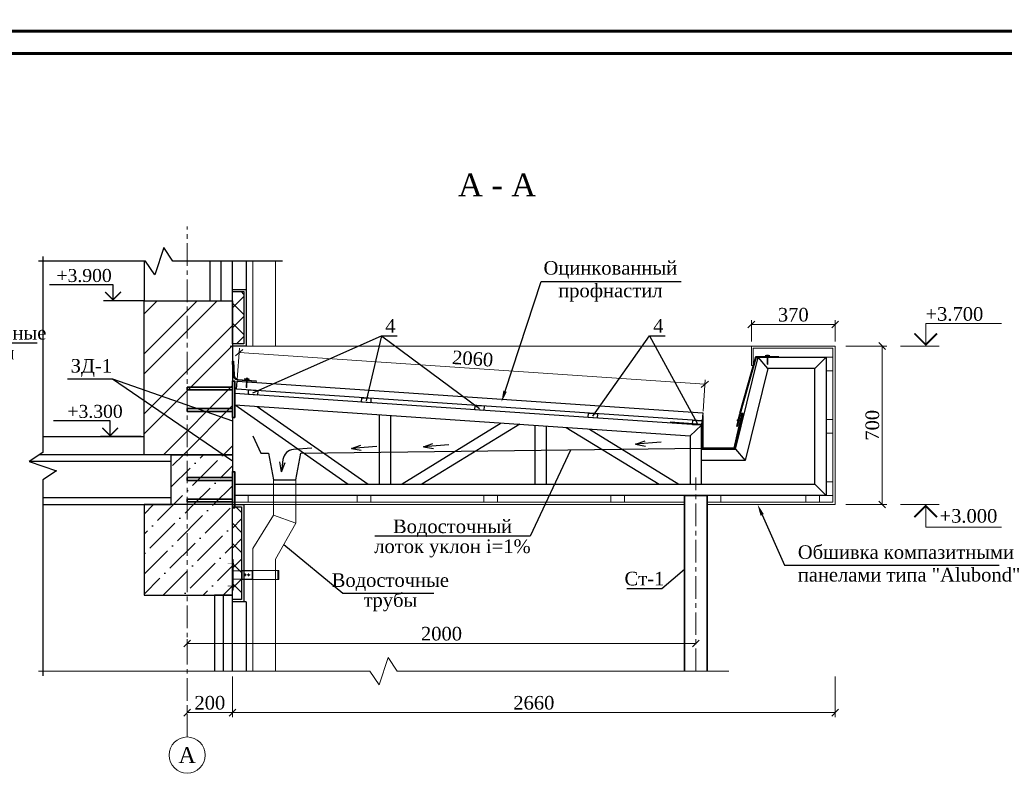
# Model space of a CAD drawing. Header units: millimetres. Extents: x 2063114 to 14983986, y -126020516 to 213791.
# Tile 20 of 256: x 2338401 to 2360128, y -1763500 to -1746751. Entities that reach past the tile are written whole.
import ezdxf
from ezdxf import colors
from ezdxf.entities.mleader import LeaderData, LeaderLine
from ezdxf.enums import TextEntityAlignment as Align
from ezdxf.math import Vec2, Vec3

# ---------------------------------------------------------------- set-up
doc = ezdxf.new("R2010")
doc.units = ezdxf.units.MM
for name, pattern in [('CENTER', [2, 1.25, -0.25, 0.25, -0.25]), ('CENTERX2', [4, 2.5, -0.5, 0.5, -0.5]), ('{ Cable   Tele }', [0])]:
    doc.linetypes.add(name, pattern=pattern)
doc.layers.get('Defpoints').update_dxf_attribs({"color": 6, "lineweight": 35})
for name, color, linetype in [('000000000', 7, 'Continuous'), ('line', 7, 'Continuous'), ('Окна', 5, 'Continuous')]:
    doc.layers.add(name, color=color, linetype=linetype)
for name, color, linetype, lineweight in [('5_Размеры', 184, 'Continuous', 13), ('Alukobond', 7, 'Continuous', 40), ('oc stal', 140, 'Continuous', 40), ('Wall', 16, 'Continuous', 40), ('АСО-оси', 24, 'CENTERX2', 20), ('АСО-Тонкая', 7, 'Continuous', 15), ('план', 7, 'Continuous', 20)]:
    doc.layers.add(name, color=color, linetype=linetype, lineweight=lineweight)
doc.layers.add('_print', color=6, linetype='Continuous', lineweight=60, plot=False)
doc.layers.add('АСО-Основная', color=7, linetype='Continuous', lineweight=40, true_color=0x000000)
doc.styles.add('--Times New Roman', font='times.ttf')
doc.styles.add('RUSS', font='russ', dxfattribs={"width": 0.75})
doc.styles.add('seviyorum', font='times.ttf')
doc.styles.get("Standard").update_dxf_attribs({"font": 'arial.ttf'})
doc.styles.add('TIMES', font='times.ttf')
doc.styles.add('Times New Roman', font='times.ttf')
doc.dimstyles.new('Миржалол20', dxfattribs={"dimtxt": 300, "dimasz": 150, "dimexe": 100, "dimexo": 100, "dimgap": 63, "dimtad": 1, "dimdec": 0, "dimlfac": 0.2, "dimtxsty": 'Times New Roman', "dimblk": 'OBLIQUE', "dimcen": 100, "dimclrd": 256, "dimclre": 256, "dimclrt": 256, "dimadec": 0, "dimazin": 0, "dimtfac": 1, "dimtdec": 0, "dimtmove": 1, "dimatfit": 3, "dimfxl": 800, "dimfxlon": 1, "dimlwd": 13, "dimlwe": 13, "dimarcsym": 0})

# ---------------------------------------------------------------- blocks, each defined once
blk = doc.blocks.new('vcBlockPos')
at = {"color": 0, "linetype": 'ByBlock', "lineweight": -2}
blk.add_attdef('ПОЗИЦИЯ', text='', height=300, dxfattribs=at).set_placement((0, 0), align=Align.BOTTOM_CENTER)
at = {"color": 0, "linetype": 'ByBlock', "lineweight": -2, "flags": 1}
blk.add_attdef('КОЛИЧЕСТВО', text='', height=300, dxfattribs=at).set_placement((0, 0), align=Align.RIGHT)
at = {"color": 0, "linetype": 'ByBlock', "lineweight": -2}
blk.add_attdef('НТЕКСТ', text='', height=300, dxfattribs=at).set_placement((0, 0), align=Align.TOP_CENTER)
blk = doc.blocks.new('_Oblique')
at = {"color": 0, "linetype": 'ByBlock', "lineweight": -2}
blk.add_line((-0.5, -0.5), (0.5, 0.5), dxfattribs=at)
blk = doc.blocks.new('*D1318')
at = {"linetype": 'Continuous', "lineweight": 13, "ltscale": 300, "transparency": 16777216}
for p, q in [((2343097, -1761250), (2343097, -1762150)), ((2356397, -1761250), (2356397, -1762150)), ((2343097, -1762050), (2356397, -1762050))]:
    blk.add_line(p, q, dxfattribs=at)
at = {"layer": 'Defpoints', "color": 0, "lineweight": 30, "ltscale": 300, "transparency": 16777216}
for p in [(2356397, -1757456), (2343097, -1761136), (2356397, -1762050)]:
    blk.add_point(p, dxfattribs=at)
at = {"lineweight": 13, "ltscale": 300, "transparency": 16777216, "xscale": 150, "yscale": 150, "zscale": 150, "rotation": 180}
blk.add_blockref('_Oblique', (2343097, -1762050), dxfattribs=at)
at = {"lineweight": 13, "ltscale": 300, "transparency": 16777216, "xscale": 150, "yscale": 150, "zscale": 150}
blk.add_blockref('_Oblique', (2356397, -1762050), dxfattribs=at)
at = {"ltscale": 300, "transparency": 16777216, "insert": (2349747, -1761834), "char_height": 300, "attachment_point": 5, "style": 'Times New Roman'}
blk.add_mtext('2660', dxfattribs=at)
blk = doc.blocks.new('*D1319')
at = {"linetype": 'Continuous', "lineweight": 13, "ltscale": 300, "transparency": 16777216}
for p, q in [((2356634, -1753956), (2357534, -1753956)), ((2357434, -1757456), (2357434, -1753956)), ((2356634, -1757456), (2357534, -1757456))]:
    blk.add_line(p, q, dxfattribs=at)
at = {"layer": 'Defpoints', "color": 0, "lineweight": 30, "ltscale": 300, "transparency": 16777216}
for p in [(2356397, -1753956), (2357434, -1753956), (2356397, -1757456)]:
    blk.add_point(p, dxfattribs=at)
at = {"lineweight": 13, "ltscale": 300, "transparency": 16777216, "xscale": 150, "yscale": 150, "zscale": 150}
for p, rotation in [((2357434, -1753956), 90), ((2357434, -1757456), 270)]:
    blk.add_blockref('_Oblique', p, dxfattribs=dict(at, rotation=rotation))
at = {"ltscale": 300, "transparency": 16777216, "insert": (2357218, -1755706), "char_height": 300, "attachment_point": 5, "rotation": 90, "style": 'Times New Roman'}
blk.add_mtext('700', dxfattribs=at)
blk = doc.blocks.new('MARK-POM')
at = {"linetype": 'Continuous'}
blk.add_circle((0, 0), 4, dxfattribs=at)
at = {"linetype": 'Continuous', "style": 'RUSS', "width": 0.75}
blk.add_attdef('ЌЋЊ…ђ', text='', height=3.5, dxfattribs=at).set_placement((0, 0), align=Align.MIDDLE)
blk = doc.blocks.new('*D1320')
at = {"linetype": 'Continuous', "lineweight": 13, "ltscale": 300, "transparency": 16777216}
for p, q in [((2354547, -1753856), (2354547, -1753383)), ((2356397, -1753483), (2354547, -1753483)), ((2356397, -1753856), (2356397, -1753383))]:
    blk.add_line(p, q, dxfattribs=at)
at = {"layer": 'Defpoints', "color": 0, "lineweight": 30, "ltscale": 300, "transparency": 16777216}
for p in [(2354547, -1753483), (2354547, -1753956), (2356397, -1753956)]:
    blk.add_point(p, dxfattribs=at)
at = {"lineweight": 13, "ltscale": 300, "transparency": 16777216, "xscale": 150, "yscale": 150, "zscale": 150, "rotation": 180}
blk.add_blockref('_Oblique', (2354547, -1753483), dxfattribs=at)
at = {"lineweight": 13, "ltscale": 300, "transparency": 16777216, "xscale": 150, "yscale": 150, "zscale": 150}
blk.add_blockref('_Oblique', (2356397, -1753483), dxfattribs=at)
at = {"ltscale": 300, "transparency": 16777216, "insert": (2355472, -1753267), "char_height": 300, "attachment_point": 5, "style": 'Times New Roman'}
blk.add_mtext('370', dxfattribs=at)
blk = doc.blocks.new('*U117')
at = {"layer": '5_Размеры'}
blk.add_line((1114, -250), (258, -250), dxfattribs=at)
blk.add_lwpolyline([(558, -250), (558, 250), (-1114, 250)], dxfattribs=at)
at = {"layer": '5_Размеры', "const_width": 40}
blk.add_lwpolyline([(808, 28), (558, -222), (308, 28)], dxfattribs=at)
blk = doc.blocks.new('*U118')
at = {"layer": '5_Размеры'}
blk.add_line((1114, -250), (258, -250), dxfattribs=at)
blk.add_lwpolyline([(558, -250), (558, 250), (-1114, 250)], dxfattribs=at)
at = {"layer": '5_Размеры', "const_width": 40}
blk.add_lwpolyline([(808, 28), (558, -222), (308, 28)], dxfattribs=at)
blk = doc.blocks.new('SanSHAIBA')
at = {"color": 5}
for p, q in [((-0.3, -8.4), (-0.3, 0)), ((-0.1, 0.4), (-0.1, 0.7)), ((0.1, 0.4), (-0.1, 0.4)), ((0.1, 0.7), (0.1, 0.4)), ((0.3, 0), (0.3, -8.4)), ((0.1, -1.8), (-0.3, -1.8)), ((-0.3, -2.5), (0.3, -1.8)), ((-0.3, -3.4), (0.3, -2.6)), ((-0.3, -4.2), (0.3, -3.4)), ((-0.3, -5), (0.3, -4.3)), ((-0.3, -5.9), (0.3, -5.1)), ((-0.3, -6.7), (0.3, -5.9)), ((-0.3, -7.5), (0.3, -6.8)), ((-0.3, -8.4), (0.3, -7.6)), ((-0.3, -8.5), (-0.3, -8.4)), ((0, -9.7), (-0.3, -8.5)), ((-0.1, -9), (0.3, -8.5)), ((0.3, -8.5), (0, -9.7)), ((0.1, -1.8), (0.3, -1.8)), ((0.3, -8.4), (0.3, -8.5))]:
    blk.add_line(p, q, dxfattribs=at)
at = {"color": 5, "linetype": 'CENTER', "ltscale": 0.1}
blk.add_line((0, 1.1), (0, -10.4), dxfattribs=at)
at = {"color": 5}
blk.add_lwpolyline([(2.7, 0), (-2.7, 0), (-2.7, 0.3), (2.7, 0.3)], close=True, dxfattribs=at)
blk.add_lwpolyline([(0.1, 0.7), (1.1, 0.7), (1.1, 0.3), (-1.1, 0.3), (-1.1, 0.7), (-0.1, 0.7)], dxfattribs=at)
blk = doc.blocks.new('*D1321')
at = {"linetype": 'Continuous', "lineweight": 13, "ltscale": 300, "transparency": 16777216}
for p, q in [((2343097, -1761250), (2343097, -1762150)), ((2342097, -1762050), (2342097, -1761950)), ((2343097, -1762050), (2342097, -1762050))]:
    blk.add_line(p, q, dxfattribs=at)
at = {"layer": 'Defpoints', "color": 0, "lineweight": 30, "ltscale": 300, "transparency": 16777216}
for p in [(2343097, -1761136), (2342097, -1762050), (2342097, -1762050)]:
    blk.add_point(p, dxfattribs=at)
at = {"lineweight": 13, "ltscale": 300, "transparency": 16777216, "xscale": 150, "yscale": 150, "zscale": 150, "rotation": 180}
blk.add_blockref('_Oblique', (2342097, -1762050), dxfattribs=at)
at = {"lineweight": 13, "ltscale": 300, "transparency": 16777216, "xscale": 150, "yscale": 150, "zscale": 150}
blk.add_blockref('_Oblique', (2343097, -1762050), dxfattribs=at)
at = {"ltscale": 300, "transparency": 16777216, "insert": (2342597, -1761834), "char_height": 300, "attachment_point": 5, "style": 'Times New Roman'}
blk.add_mtext('200', dxfattribs=at)
blk = doc.blocks.new('*D1322')
at = {"layer": 'Defpoints', "color": 0, "lineweight": 30, "transparency": 16777216}
for p in [(2343197, -1754794), (2353521, -1754800), (2353474, -1755492)]:
    blk.add_point(p, dxfattribs=at)
at = {"layer": 'line', "linetype": 'Continuous', "lineweight": 13, "transparency": 16777216}
for p, q in [((2343204, -1754694), (2343251, -1754001)), ((2343244, -1754101), (2353521, -1754800)), ((2353480, -1755393), (2353527, -1754700))]:
    blk.add_line(p, q, dxfattribs=at)
at = {"layer": 'line', "lineweight": 13, "transparency": 16777216, "xscale": 150, "yscale": 150, "zscale": 150}
for p, rotation in [((2343244, -1754101), 176.1099589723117), ((2353521, -1754800), 356.1099589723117)]:
    blk.add_blockref('_Oblique', p, dxfattribs=dict(at, rotation=rotation))
at = {"layer": 'line', "transparency": 16777216, "insert": (2348397, -1754235), "char_height": 300, "attachment_point": 5, "rotation": 356.11, "style": '--Times New Roman'}
blk.add_mtext('2060', dxfattribs=at)
blk = doc.blocks.new('*U140')
at = {"color": 0, "linetype": 'ByBlock', "lineweight": -2}
blk.add_line((3, 0), (15.79, 0), dxfattribs=at)
blk.add_lwpolyline([(12.79, 0), (12.79, 5), (32.79, 5)], dxfattribs=at)
at = {"color": 0, "linetype": 'ByBlock', "lineweight": -2, "const_width": 0.4}
blk.add_lwpolyline([(10.29, 2.78), (12.79, 0.28), (15.29, 2.78)], dxfattribs=at)
at = {"color": 0, "linetype": 'ByBlock', "lineweight": -2, "style": 'seviyorum'}
blk.add_attdef('ОТМЕТКА', text='', height=4.1, dxfattribs=at).set_placement((21.91, 7.95), align=Align.MIDDLE_CENTER)
at = {"color": 0, "linetype": 'ByBlock', "lineweight": -2, "oblique": 15}
blk.add_attdef('НТЕКСТ', text='', height=3, dxfattribs=at).set_placement((19.9, 2.5), align=Align.MIDDLE_CENTER)
blk = doc.blocks.new('*U141')
at = {"color": 0, "linetype": 'ByBlock', "lineweight": -2}
blk.add_line((3, 0), (15.79, 0), dxfattribs=at)
blk.add_lwpolyline([(12.79, 0), (12.79, 5), (30.66, 5)], dxfattribs=at)
at = {"color": 0, "linetype": 'ByBlock', "lineweight": -2, "const_width": 0.4}
blk.add_lwpolyline([(10.29, 2.78), (12.79, 0.28), (15.29, 2.78)], dxfattribs=at)
at = {"color": 0, "linetype": 'ByBlock', "lineweight": -2, "style": 'seviyorum'}
blk.add_attdef('ОТМЕТКА', text='', height=4.1, dxfattribs=at).set_placement((17.55, 7.95), align=Align.MIDDLE_CENTER)
at = {"color": 0, "linetype": 'ByBlock', "lineweight": -2, "oblique": 15}
blk.add_attdef('НТЕКСТ', text='', height=3, dxfattribs=at).set_placement((19.9, 2.5), align=Align.MIDDLE_CENTER)
blk = doc.blocks.new('*D1335')
at = {"linetype": 'Continuous', "lineweight": 13, "ltscale": 300, "transparency": 16777216}
for p, q in [((2342097, -1760525), (2342097, -1760425)), ((2342097, -1760525), (2353322, -1760525)), ((2353322, -1760525), (2353322, -1760425))]:
    blk.add_line(p, q, dxfattribs=at)
at = {"layer": 'Defpoints', "color": 0, "lineweight": 30, "ltscale": 300, "transparency": 16777216}
for p in [(2342097, -1760525), (2353322, -1760525), (2353322, -1760525)]:
    blk.add_point(p, dxfattribs=at)
at = {"lineweight": 13, "ltscale": 300, "transparency": 16777216, "xscale": 150, "yscale": 150, "zscale": 150, "rotation": 180}
blk.add_blockref('_Oblique', (2342097, -1760525), dxfattribs=at)
at = {"lineweight": 13, "ltscale": 300, "transparency": 16777216, "xscale": 150, "yscale": 150, "zscale": 150}
blk.add_blockref('_Oblique', (2353322, -1760525), dxfattribs=at)
at = {"ltscale": 300, "transparency": 16777216, "insert": (2347709, -1760309), "char_height": 300, "attachment_point": 5, "style": 'Times New Roman'}
blk.add_mtext('2000', dxfattribs=at)
blk = doc.blocks.new('*U1590')
at = {"color": 0, "ltscale": 25}
blk.add_lwpolyline([(-59400, 42000), (0, 42000), (0, 0), (-59400, 0)], close=True, dxfattribs=at)
at = {"color": 0, "lineweight": 60, "ltscale": 25}
blk.add_lwpolyline([(-57400, 41500), (-500, 41500), (-500, 500), (-57400, 500)], close=True, dxfattribs=at)

msp = doc.modelspace()

# ---------------------------------------------------------------- hatches: boundary and pattern name
at = {"true_color": 0x545454}
h = msp.add_hatch(dxfattribs=at)
h.set_pattern_fill('ANSI32', color=251, scale=2500)
h.set_pattern_definition([(45, (19104843.8, 11794441.7), (-662.912607, 662.912607), []), (45, (19105285.7, 11794441.7), (-662.912607, 662.912607), [])])
h.paths.add_polyline_path([(2341146.74196, -1752955.7593), (2343096.74196, -1752955.7593), (2343096.74196, -1756355.7593), (2341146.74196, -1756355.7593)])
at = {"layer": '000000000'}
h = msp.add_hatch(dxfattribs=at)
h.set_pattern_fill('ANSI37', color=256, scale=2500)
h.set_pattern_definition([(45, (19104893.76, 11794441.7), (-220.970869, 220.970869), []), (135, (19104893.76, 11794441.7), (-220.970869, -220.970869), [])])
h.paths.add_polyline_path([(2343096.74196, -1753905.7593), (2343346.74196, -1753905.7593), (2343346.74196, -1752755.76675), (2343096.74196, -1752755.76675)])
h.paths.add_polyline_path([(2343296.74196, -1757505.7593), (2343096.74196, -1757505.7593), (2343096.74196, -1759555.7593), (2343296.74196, -1759555.7593)])
h = msp.add_hatch(dxfattribs=at)
h.set_pattern_fill('ANSI36', color=256, scale=2500)
h.set_pattern_definition([(45, (19104843.76, 11794441.7), (165.728152, 607.66989), [781.25, -156.25, 0, -156.25])])
h.paths.add_polyline_path([(2343096.74196, -1757455.7593), (2341746.74196, -1757455.7593), (2341746.74196, -1756355.7593), (2343096.74196, -1756355.7593)])
h.paths.add_polyline_path([(2343096.74196, -1757455.7593), (2341146.74196, -1757455.7593), (2341146.74196, -1759455.7593), (2343096.74196, -1759455.7593)])

# ---------------------------------------------------------------- linework, layer by layer
at = {"color": 5, "lineweight": 30}
for p, q in [((2354912.44866, -1754455.75926), (2354696.74229, -1754205.75926)), ((2355946.74224, -1754455.75926), (2356196.74224, -1754205.75926)), ((2353196.74228, -1755939.72189), (2353446.74228, -1755706.14422)), ((2354196.7423, -1756230.8762), (2354412.44868, -1756480.8762)), ((2355946.74224, -1757005.75931), (2356196.74224, -1757255.75931))]:
    msp.add_line(p, q, dxfattribs=at)
at = {"linetype": 'ByBlock'}
for p, q in [((2339452.76922, -1754677.70822), (2340447.35756, -1754677.70822)), ((2340447.35756, -1754677.70822), (2343096.74196, -1756492.12234)), ((2340447.35756, -1754677.70822), (2343096.74178, -1755611.24059)), ((2345529.78379, -1759418.86461), (2344228.17569, -1758345.0833)), ((2352568.12686, -1759310.51924), (2353071.74237, -1758882.73698)), ((2347536.98351, -1759418.86461), (2345529.78379, -1759418.86461)), ((2351802.58602, -1759310.51924), (2352568.12686, -1759310.51924))]:
    msp.add_line(p, q, dxfattribs=at)
at = {"linetype": 'ByBlock', "lineweight": 30}
msp.add_line((2343146.74196, -1755005.75927), (2343146.74188, -1755256.03059), dxfattribs=at)
at = {"linetype": 'ByBlock'}
for points in [[(2344197.09748, -1752082.84448), (2341780.55928, -1752082.84448), (2341580.55928, -1751782.84448), (2341380.55928, -1752382.84448), (2341180.55928, -1752082.84448), (2338814.02108, -1752082.84448)], [(2338914.02108, -1751982.84448), (2338914.02108, -1756309.22549), (2338614.02108, -1756509.22549), (2339214.02108, -1756709.22549), (2338914.02108, -1756909.22549), (2338914.02108, -1761235.60649)], [(2343549.45564, -1754993.05083), (2346386.70326, -1753734.45996), (2346734.02919, -1753734.45996)], [(2346386.70326, -1753734.45996), (2346049.45564, -1755163.04717)], [(2346386.70326, -1753734.45996), (2348549.45564, -1755333.04352)], [(2351049.45564, -1755503.03986), (2352298.08375, -1753734.45996), (2352645.40968, -1753734.45996)], [(2352298.08375, -1753734.45996), (2353349.45564, -1755659.4365)], [(2343547.09748, -1755942.0306), (2343725.52961, -1756319.18057), (2343891.92601, -1756319.18057), (2344000.47787, -1756913.14039), (2344498.04787, -1756912.42817), (2344603.4711, -1756318.45568), (2353446.74228, -1756210.8762)]]:
    msp.add_lwpolyline(points, dxfattribs=at)
msp.add_lwpolyline([(2343396.74196, -1752082.84448), (2343396.74196, -1753000.04052)])
at = {"color": 0, "ltscale": 100}
for points in [[(2334518.18954, -1753883.12266), (2336821.49864, -1753883.12266), (2338784.5223, -1753883.12266)], [(2350556.70137, -1756257.32962), (2349665.50726, -1758156.37388), (2346236.18397, -1758156.37388)]]:
    msp.add_lwpolyline(points, dxfattribs=at)
at = {"color": 5, "lineweight": 30}
for points in [[(2354696.74229, -1754205.75926), (2356196.74224, -1754205.75926), (2356196.74224, -1757255.75931), (2343146.74227, -1757255.7593), (2343146.74227, -1757005.7624), (2355946.74224, -1757005.75931), (2355946.74224, -1754455.75926), (2354912.44866, -1754455.75926), (2354412.44868, -1756480.8762), (2353446.74228, -1756480.8762), (2353446.74228, -1756230.8762), (2354196.7423, -1756230.8762), (2354696.74229, -1754205.75926)], [(2353446.74228, -1757005.76004), (2353446.74228, -1755706.14422), (2343146.74227, -1755005.75927), (2343146.74227, -1755256.33658), (2353196.74228, -1755939.72189), (2353196.74228, -1757005.76004)], [(2343155.37142, -1755256.92335), (2345652.97155, -1757005.76179)], [(2343638.11312, -1755289.74908), (2346088.8331, -1757005.76169)], [(2346338.8331, -1757005.76169), (2346338.8331, -1755473.39409)], [(2346588.8331, -1757005.76169), (2346588.8331, -1755490.39373)], [(2349026.73197, -1755656.16729), (2346838.8331, -1757005.76169)], [(2349439.12072, -1755684.20912), (2347274.69465, -1757005.76179)], [(2349767.78874, -1755706.55806), (2349767.78921, -1757005.76098)], [(2350017.78874, -1755723.5577), (2350017.78921, -1757005.76089)], [(2350460.16842, -1755753.63887), (2352510.88288, -1757005.76179)], [(2350973.44362, -1755788.54083), (2352946.74229, -1757005.76019)]]:
    msp.add_lwpolyline(points, dxfattribs=at)
at = {"linetype": 'ByBlock', "lineweight": 35}
for points in [[(2342096.74174, -1754862.50395), (2343096.74174, -1754862.50395), (2343096.74174, -1754925.15182), (2342096.74174, -1754925.15182)], [(2343096.7421, -1755530.6331), (2343146.7421, -1755530.6331), (2343146.74174, -1754731.15676), (2343096.74174, -1754731.15676)], [(2342096.74174, -1755399.28594), (2343096.74174, -1755399.28594), (2343096.74174, -1755336.63807), (2342096.74174, -1755336.63807)], [(2343096.74245, -1757530.49902), (2343146.74245, -1757530.49902), (2343146.74209, -1756731.02268), (2343096.74209, -1756731.02268)], [(2342096.74209, -1756862.36983), (2343096.74209, -1756862.36983), (2343096.74209, -1756925.0177), (2342096.74209, -1756925.0177)], [(2342096.74209, -1757399.15186), (2343096.74209, -1757399.15186), (2343096.74209, -1757336.50399), (2342096.74209, -1757336.50399)]]:
    msp.add_lwpolyline(points, close=True, dxfattribs=at)
at = {"color": 242, "lineweight": 30, "ltscale": 3}
msp.add_lwpolyline([(2353473.50856, -1755432.32925), (2353461.63623, -1755606.92606), (2343185.36653, -1754908.15474), (2343197.23886, -1754733.55793), (2353473.50856, -1755432.32925)], dxfattribs=at)
at = {"linetype": 'ByBlock', "lineweight": 30}
for points in [[(2343453.75654, -1754926.40487), (2343653.29576, -1754939.97325), (2343646.51157, -1755039.74286), (2343446.97236, -1755026.17448)], [(2345953.75654, -1755096.40122), (2346153.29576, -1755109.96959), (2346146.51157, -1755209.7392), (2345946.97236, -1755196.17083)], [(2348453.75654, -1755266.39756), (2348653.29576, -1755279.96594), (2348646.51157, -1755379.73555), (2348446.97236, -1755366.16717)], [(2350953.75654, -1755436.39391), (2351153.29576, -1755449.96228), (2351146.51157, -1755549.73189), (2350946.97236, -1755536.16352)], [(2353253.75654, -1755592.79055), (2353453.29576, -1755606.35892), (2353446.51157, -1755706.12853), (2353246.97236, -1755692.56016)]]:
    msp.add_lwpolyline(points, close=True, dxfattribs=at)
at = {"lineweight": 30, "ltscale": 0.2}
msp.add_lwpolyline([(2354345.59471, -1755462.73059), (2354176.7423, -1756230.8762), (2353466.74228, -1756230.8762), (2353460.0759, -1755687.0047), (2352755.6241, -1755639.10301)], dxfattribs=at)
msp.add_lwpolyline([(2354311.12977, -1755711.1231), (2354365.12835, -1755467.02444, 1.0013340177), (2354326.06108, -1755458.43674), (2354160.66117, -1756210.8762), (2353486.49863, -1756210.8762), (2353486.49863, -1755493.35111)], format="xyb", dxfattribs=at)
at = {"color": 167, "lineweight": 30}
for points in [[(2345722.19052, -1756217.89043), (2345930.78588, -1756143.95925)], [(2347311.74703, -1756180.08073), (2347520.34238, -1756106.14954)], [(2347311.74703, -1756180.08073), (2347529.3615, -1756220.35212)], [(2351993.17764, -1756123.43524), (2352201.77299, -1756049.50406)], [(2351993.17764, -1756123.43524), (2352210.79211, -1756163.70664)], [(2345722.19052, -1756217.89043), (2345939.80499, -1756258.16183)], [(2344181.63538, -1756732.08154), (2344143.45546, -1756514.0904)], [(2344181.63538, -1756732.08154), (2344257.56617, -1756524.20572)]]:
    msp.add_lwpolyline(points, dxfattribs=at)
at = {"color": 167}
for points in [[(2346284.70336, -1756173.46616), (2345722.19052, -1756217.89043)], [(2347874.25986, -1756135.65645), (2347311.74703, -1756180.08073)], [(2352555.69047, -1756079.01097), (2351993.17764, -1756123.43524)]]:
    msp.add_lwpolyline(points, dxfattribs=at)
at = {"linetype": 'ByBlock'}
msp.add_lwpolyline([(2344850.56388, -1756207.57907), (2344439.90019, -1756240.0111, 0.3603404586), (2344211.05422, -1756462.14902), (2344181.63538, -1756732.08154)], format="xyb", dxfattribs=at)
at = {"linetype": 'ByBlock', "lineweight": 35}
msp.add_lwpolyline([(2353071.74237, -1761135.60662), (2353071.74229, -1757255.75944), (2353571.74229, -1757255.75944), (2353571.74237, -1761135.60662)], dxfattribs=at)
at = {"color": 0, "lineweight": 5}
for points in [[(2343341.5683, -1759009.55502), (2343406.40425, -1759009.55502)], [(2343373.98627, -1758980.49496), (2343373.98627, -1759038.61508)], [(2343419.19366, -1759009.55502), (2343484.02961, -1759009.55502)], [(2343451.61164, -1758980.49496), (2343451.61164, -1759038.61508)]]:
    msp.add_lwpolyline(points, dxfattribs=at)
at = {"lineweight": 20}
msp.add_lwpolyline([(2338814.02108, -1761135.60649), (2346130.38152, -1761135.60634), (2346330.38153, -1761435.60633), (2346530.38152, -1760835.60633), (2346730.38152, -1761135.60632), (2354046.74196, -1761135.60617)], dxfattribs=at)
at = {"layer": '000000000'}
for points in [[(2341146.74196, -1752082.84448), (2341146.74196, -1752955.7593)], [(2343096.74196, -1752705.7593), (2343396.74196, -1752705.7593), (2343396.74196, -1753955.7593), (2343096.74196, -1753955.7593)], [(2338914.02108, -1755955.7593), (2341146.74196, -1755955.7593)], [(2338914.02108, -1757455.7593), (2341746.74196, -1757455.7593), (2341746.74196, -1756355.7593), (2338844.22036, -1756355.7593)], [(2338914.02108, -1757303.2593), (2341746.74196, -1757303.2593), (2341746.74196, -1756508.2593), (2338615.47036, -1756508.2593)], [(2343096.74196, -1761135.60649), (2343096.74196, -1759455.7593), (2342696.74196, -1759455.7593), (2342696.74196, -1761135.60649)], [(2342896.74196, -1761135.60649), (2342896.74196, -1759455.7593)], [(2343396.74196, -1759605.7593), (2343096.74196, -1759605.7593)], [(2343396.74196, -1759605.7593), (2343396.74196, -1761135.60649)]]:
    msp.add_lwpolyline(points, dxfattribs=at)
for points in [[(2343096.74196, -1753905.7593), (2343096.74196, -1752755.7593), (2343346.74196, -1752755.7593), (2343346.74196, -1753905.7593)], [(2341146.74196, -1752955.7593), (2343096.74196, -1752955.7593), (2343096.74196, -1756355.7593), (2341146.74196, -1756355.7593)], [(2343096.74196, -1757455.7593), (2341746.74196, -1757455.7593), (2341746.74196, -1756355.7593), (2343096.74196, -1756355.7593)], [(2343096.74196, -1757455.7593), (2341146.74196, -1757455.7593), (2341146.74196, -1759455.7593), (2343096.74196, -1759455.7593)], [(2343096.74196, -1757455.7593), (2343346.74196, -1757455.7593), (2343346.74196, -1759605.7593), (2343096.74196, -1759605.7593)], [(2343096.74196, -1757505.7593), (2343296.74196, -1757505.7593), (2343296.74196, -1759555.7593), (2343096.74196, -1759555.7593)]]:
    msp.add_lwpolyline(points, close=True, dxfattribs=at)
at = {"layer": '_print', "ltscale": 100}
for points in [[(2379792.08613, -1747001.43901), (2320392.08613, -1747001.43901), (2320392.08613, -1705001.43901), (2379792.08613, -1705001.43901)], [(2379792.08613, -1789001.43901), (2320392.08613, -1789001.43901), (2320392.08613, -1747001.43901), (2379792.08613, -1747001.43901)]]:
    msp.add_lwpolyline(points, close=True, dxfattribs=at)
at = {"layer": 'Alukobond', "color": 0, "lineweight": 5, "ltscale": 100}
for points in [[(2343547.09748, -1752082.84448), (2343547.09748, -1753955.7593)], [(2344047.09748, -1752082.84448), (2344047.09748, -1753955.7593)], [(2344000.66093, -1756913.14013), (2344000.47787, -1757691.55017)], [(2344496.67662, -1756912.43013), (2344498.04787, -1757870.40916), (2344047.09748, -1758663.57905)], [(2344000.47787, -1757691.55017), (2343547.09748, -1758429.07486)], [(2344498.04787, -1757870.40916), (2344000.47787, -1757691.55017)], [(2343547.09748, -1758429.07486), (2343547.09748, -1761135.60649)], [(2344047.09748, -1758663.57905), (2344047.09748, -1761135.60649)]]:
    msp.add_lwpolyline(points, dxfattribs=at)
at = {"layer": 'Alukobond', "color": 4, "lineweight": 5, "ltscale": 100}
for points in [[(2354546.74228, -1753955.7593), (2343046.74196, -1753955.7593)], [(2353571.74229, -1757455.7593), (2356396.74226, -1757455.7593), (2356396.74226, -1753955.7593), (2354546.74228, -1753955.7593), (2354546.74228, -1754385.2515), (2354586.74228, -1754385.2515), (2354586.74228, -1754005.7593), (2356346.74226, -1754005.7593), (2356346.74226, -1757405.7593), (2353571.74229, -1757405.7593)], [(2353071.74229, -1757405.7593), (2343096.74196, -1757405.7593)], [(2343096.74196, -1757455.7593), (2353071.74229, -1757455.7593)]]:
    msp.add_lwpolyline(points, dxfattribs=at)
at = {"layer": 'Alukobond', "color": 0, "lineweight": 5, "ltscale": 100}
for points in [[(2356196.74224, -1754205.75926), (2356346.74196, -1754205.75926), (2356346.74196, -1754505.75926), (2356196.74224, -1754505.75926)], [(2356196.74224, -1755580.75929), (2356346.74196, -1755580.75929), (2356346.74196, -1755880.75929), (2356196.74224, -1755880.75929)], [(2356196.74224, -1756955.75931), (2356346.74196, -1756955.75931), (2356346.74196, -1757255.75931), (2356196.74224, -1757255.75931)], [(2343446.74224, -1757255.75931), (2343446.74224, -1757405.75903), (2343146.74224, -1757405.75903), (2343146.74224, -1757255.75931)], [(2346146.74224, -1757255.75931), (2346146.74224, -1757405.75903), (2345846.74224, -1757405.75903), (2345846.74224, -1757255.75931)], [(2348946.74224, -1757255.75931), (2348946.74224, -1757405.75903), (2348646.74224, -1757405.75903), (2348646.74224, -1757255.75931)], [(2351746.74224, -1757255.75931), (2351746.74224, -1757405.75903), (2351446.74224, -1757405.75903), (2351446.74224, -1757255.75931)], [(2353871.74229, -1757255.75928), (2353871.74229, -1757405.759), (2353571.74229, -1757405.759), (2353571.74229, -1757255.75928)], [(2356046.74224, -1757255.75931), (2356046.74224, -1757405.75903), (2355746.74224, -1757405.75903), (2355746.74224, -1757255.75931)]]:
    msp.add_lwpolyline(points, close=True, dxfattribs=at)
at = {"layer": 'oc stal', "color": 0, "lineweight": 30}
msp.add_lwpolyline([(2343116.34808, -1754287.3141), (2343133.345, -1754600.0059, 0.2981291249), (2343212.21672, -1754693.81475), (2343619.37079, -1754722.25048), (2343617.59148, -1754742.17118), (2343208.49146, -1754713.56164, -0.3044472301), (2343113.37964, -1754601.46405), (2343096.357, -1754287.91136)], format="xyb", close=True, dxfattribs=at)
at = {"layer": 'Wall', "color": 0, "linetype": '{ Cable   Tele }'}
msp.add_lwpolyline([(2354230.51936, -1755733.45833), (2354302.40192, -1755442.19742), (2354653.03102, -1754195.75921), (2355153.03102, -1754195.75921)], dxfattribs=at)
at = {"layer": 'АСО-оси', "ltscale": 200}
for p, q in [((2342096.74196, -1762587.22378), (2342096.74196, -1751314.14934)), ((2353321.74237, -1761135.60662), (2353321.74228, -1756855.76005))]:
    msp.add_line(p, q, dxfattribs=at)
at = {"layer": 'АСО-Основная', "linetype": 'Continuous', "lineweight": 5, "const_width": 11.32371}
for points in [[(2343133.16586, -1758766.29242), (2342989.55055, -1758766.29242)], [(2343123.77485, -1758745.79837), (2343123.77485, -1758784.77316)], [(2343123.77485, -1759273.31167), (2343123.77485, -1759234.33688)], [(2343133.16586, -1759252.81761), (2342989.55055, -1759252.81761)]]:
    msp.add_lwpolyline(points, dxfattribs=at)
at = {"layer": 'АСО-Основная', "linetype": 'Continuous', "lineweight": 5}
msp.add_lwpolyline([(2343096.74196, -1759349.26626), (2343096.74196, -1758669.84378), (2343110.33041, -1758669.84378), (2343110.33041, -1759349.26626)], close=True, dxfattribs=at)
for points in [[(2343110.33041, -1758918.96536), (2343533.50903, -1758918.96536)], [(2343307.03487, -1759109.20365), (2343307.03487, -1758909.90639), (2344075.14718, -1758909.90639)], [(2343533.50903, -1758909.90639), (2343533.50903, -1759109.20365)], [(2343533.50903, -1758918.96536), (2343533.50903, -1759100.14468)], [(2343539.62256, -1758909.90639), (2344063.96935, -1758909.90639), (2344119.16572, -1758909.90639), (2344119.13905, -1759109.20365), (2344063.96935, -1759109.20365), (2343539.62256, -1759109.20365)], [(2343547.09748, -1758909.90639), (2343547.09748, -1759109.20365)], [(2344098.57564, -1758909.90639), (2344098.57564, -1759109.20365)], [(2343110.33041, -1759100.14468), (2343533.50903, -1759100.14468)], [(2343565.56053, -1759109.20365), (2343307.03487, -1759109.20365)]]:
    msp.add_lwpolyline(points, dxfattribs=at)
at = {"layer": 'АСО-Тонкая', "linetype": 'Continuous', "lineweight": 5}
for points in [[(2343351.33886, -1759009.55502), (2343396.63369, -1759009.55502)], [(2343373.67628, -1758986.9076), (2343373.67628, -1759032.20243)], [(2343428.96422, -1759009.55502), (2343474.25905, -1759009.55502)], [(2343451.61164, -1758986.9076), (2343451.61164, -1759032.20243)]]:
    msp.add_lwpolyline(points, dxfattribs=at)
for centre in [(2343373.98627, -1759009.55502), (2343451.61164, -1759009.55502)]:
    msp.add_circle(centre, 15.85319, dxfattribs=at)
at = {"layer": 'Окна', "color": 0, "ltscale": 0.5}
for points in [[(2342596.74196, -1752082.84448), (2342596.74196, -1752955.7593), (2343096.74196, -1752955.7593), (2343096.74196, -1752082.84448)], [(2342846.74196, -1752955.7593), (2342846.74196, -1752082.84448)]]:
    msp.add_lwpolyline(points, dxfattribs=at)
at = {"layer": 'план', "color": 0, "linetype": '{ Cable   Tele }', "lineweight": 30}
msp.add_lwpolyline([(2354246.69007, -1755564.79898), (2354237.8835, -1755610.10485), (2354242.28678, -1755587.45191), (2354332.89852, -1755605.06505), (2354328.49524, -1755627.71799), (2354337.30181, -1755582.41212)], dxfattribs=at)

# ---------------------------------------------------------------- block references
for p in [(2379792.08613, -1747001.43901), (2379792.08613, -1789001.43901)]:
    msp.add_blockref('*U1590', p)
at = {"ltscale": 300}
ref = msp.add_blockref('*U140', (2341356.74196, -1752955.7593), dxfattribs=dict(at, xscale=-70, yscale=70, zscale=70))
ref.add_attrib('ОТМЕТКА', '+3.900', dxfattribs={"color": 0, "linetype": 'ByBlock', "lineweight": -2, "height": 287, "style": 'seviyorum'}).set_placement((2339822.91557, -1752398.96994), align=Align.MIDDLE_CENTER)
ref = msp.add_blockref('vcBlockPos', (2337696.92557, -1753883.12266), dxfattribs=dict(at, xscale=70, yscale=70, zscale=70))
ref.add_attrib('ПОЗИЦИЯ', 'Водосточные', dxfattribs={"color": 0, "linetype": 'ByBlock', "lineweight": -2, "height": 300, "style": 'Times New Roman'}).set_placement((2337696.92557, -1753813.12266), align=Align.CENTER)
ref.add_attrib('НТЕКСТ', 'трубы', dxfattribs={"color": 0, "linetype": 'ByBlock', "lineweight": -2, "height": 300, "style": 'Times New Roman'}).set_placement((2337696.92557, -1753953.12266), align=Align.TOP_CENTER)
at = {"color": 0, "linetype": 'ByBlock', "lineweight": -2, "xscale": -1}
msp.add_blockref('*U117', (2358952.29267, -1753705.7593), dxfattribs=at)
at = {"xscale": -18.73904500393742, "yscale": 18.73904500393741, "zscale": 18.73904500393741}
for p, rotation in [((2354903.0304, -1754175.75921), 0.001776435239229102), ((2343415.79376, -1754688.03262), 355.8890366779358)]:
    msp.add_blockref('SanSHAIBA', p, dxfattribs=dict(at, rotation=rotation))
at = {"ltscale": 300}
ref = msp.add_blockref('*U141', (2341293.05065, -1755955.7593), dxfattribs=dict(at, xscale=-70, yscale=70, zscale=70))
ref.add_attrib('ОТМЕТКА', '+3.300', dxfattribs={"color": 0, "linetype": 'ByBlock', "lineweight": -2, "height": 287, "style": 'seviyorum'}).set_placement((2340064.66126, -1755398.96994), align=Align.MIDDLE_CENTER)
at = {"color": 0, "linetype": 'ByBlock', "lineweight": -2, "rotation": 180}
msp.add_blockref('*U118', (2358952.29267, -1757705.7593), dxfattribs=at)
at = {"ltscale": 300}
ref = msp.add_blockref('vcBlockPos', (2347950.84561, -1758156.37388), dxfattribs=dict(at, xscale=-70, yscale=70, zscale=70))
ref.add_attrib('ПОЗИЦИЯ', 'Водосточный', dxfattribs={"color": 0, "linetype": 'ByBlock', "lineweight": -2, "height": 300, "style": 'Times New Roman'}).set_placement((2347953.00856, -1758086.37388), align=Align.CENTER)
ref.add_attrib('НТЕКСТ', 'лоток уклон i=1%', dxfattribs={"color": 0, "linetype": 'ByBlock', "lineweight": -2, "height": 300, "style": 'Times New Roman'}).set_placement((2347950.84561, -1758226.37388), align=Align.TOP_CENTER)
ref = msp.add_blockref('vcBlockPos', (2346575.94415, -1759343.86026), dxfattribs=dict(at, xscale=-70, yscale=70, zscale=70))
ref.add_attrib('ПОЗИЦИЯ', 'Водосточные', dxfattribs={"color": 0, "linetype": 'ByBlock', "lineweight": -2, "height": 300, "style": 'Times New Roman'}).set_placement((2346580.27003, -1759273.86026), align=Align.CENTER)
ref.add_attrib('НТЕКСТ', 'трубы', dxfattribs={"color": 0, "linetype": 'ByBlock', "lineweight": -2, "height": 300, "style": 'Times New Roman'}).set_placement((2346582.07248, -1759413.86026), align=Align.TOP_CENTER)
ref = msp.add_blockref('vcBlockPos', (2352186.14787, -1759310.51924), dxfattribs=dict(at, xscale=70, yscale=70, zscale=70))
ref.add_attrib('ПОЗИЦИЯ', 'Ст-1', dxfattribs={"color": 0, "linetype": 'ByBlock', "lineweight": -2, "height": 300, "style": 'Times New Roman'}).set_placement((2352186.14787, -1759240.51924), align=Align.CENTER)
at = {"layer": 'АСО-оси', "ltscale": 200}
ref = msp.add_blockref('MARK-POM', (2342096.74196, -1762987.22378), dxfattribs=dict(at, xscale=-100, yscale=100, zscale=100))
ref.add_attrib('ЌЋЊ…ђ', 'А', dxfattribs={"layer": '0', "color": 0, "linetype": 'Continuous', "height": 350, "style": 'TIMES'}).set_placement((2342096.74196, -1762987.22378), align=Align.MIDDLE_CENTER)

# ---------------------------------------------------------------- texts
at = {"ltscale": 300, "style": 'Times New Roman'}
for s, p in [('+3.700', (2359664.76427, -1753398.04024)), ('+3.000', (2359974.46054, -1757855.7593))]:
    msp.add_text(s, height=300, dxfattribs=at).set_placement(p, align=Align.RIGHT)
for p in [(2346468.23704, -1753660.42448), (2352379.61753, -1753660.42448)]:
    msp.add_text('4', height=300, dxfattribs=at).set_placement(p)
at = {"linetype": 'ByBlock', "insert": (2348075.83701, -1750148.20831), "char_height": 500, "width": 1678.035328, "attachment_point": 1, "style": 'Times New Roman'}
msp.add_mtext('А - А', dxfattribs=at)
at = {"ltscale": 300, "char_height": 300, "style": 'Times New Roman'}
for s, insert, width, attachment_point in [('Оцинкованный \\Pпрофнастил ', (2351435.05096, -1752528.97316), 3174.046279, 5), ('\\pi63.306; ЗД-1', (2339349.89161, -1754242.55901), 1394.2494693, 1), ('{\\fTimes New Roman|b0|i0|c204|p18;\\C7;Обшивка компазитными панелами типа \\fTimes New Roman|b0|i0|c0|p18;"Alubond"}', (2355571.91117, -1759159.87795), 5199.0128016, 7)]:
    msp.add_mtext(s, dxfattribs=dict(at, insert=insert, width=width, attachment_point=attachment_point))

# ---------------------------------------------------------------- dimensions: what is measured, and where the dimension line sits
at = {"ltscale": 300}
for base, p1, p2, picture, middle in [((2354546.74228, -1753483.13916), (2356396.74226, -1753955.7593), (2354546.74228, -1753955.7593), '*D1320', (2355471.74227, -1753267.11105)), ((2356396.74226, -1762050.01006), (2343096.74196, -1761135.60649), (2356396.74226, -1757455.7593), '*D1318', (2349746.74211, -1761834.41453)), ((2342096.74196, -1762050.01006), (2343096.74196, -1761135.60649), (2342096.74196, -1762050.01006), '*D1321', (2342596.74196, -1761834.41453))]:
    dim = msp.add_linear_dim(base=base, p1=p1, p2=p2, dimstyle='Миржалол20', override={"dimtxt": 300, "dimtxsty": 'Times New Roman', "dimclrt": 256}, dxfattribs=at)
    dim.commit()
    dim.dimension.update_dxf_attribs({"geometry": picture, "text_midpoint": middle})
dim = msp.add_linear_dim(base=(2357434.41118, -1753955.7593), p1=(2356396.74226, -1757455.7593), p2=(2356396.74226, -1753955.7593), angle=90, dimstyle='Миржалол20', override={"dimtxt": 300, "dimtxsty": 'Times New Roman', "dimclrt": 256}, dxfattribs=at)
dim.commit()
dim.dimension.update_dxf_attribs({"geometry": '*D1319', "text_midpoint": (2357218.38306, -1755705.7593)})
dim = msp.add_linear_dim(base=(2353321.74236, -1760524.93425), p1=(2342096.74196, -1760524.93428), p2=(2353321.74236, -1760524.93425), text='2000', dimstyle='Миржалол20', override={"dimtxt": 300, "dimtxsty": 'Times New Roman', "dimclrt": 256}, dxfattribs=at)
dim.commit()
dim.dimension.update_dxf_attribs({"geometry": '*D1335', "text_midpoint": (2347709.24216, -1760309.33872)})
at = {"layer": 'line', "color": 0}
dim = msp.add_aligned_dim(p1=(2343197.23886, -1754793.69648), p2=(2353473.50856, -1755492.4678), distance=694.46294, dimstyle='Миржалол20', override={"dimtxsty": '--Times New Roman'}, dxfattribs=at)
dim.commit()
dim.dimension.update_dxf_attribs({"geometry": '*D1322', "text_midpoint": (2348397.11378, -1754235.12037)})

# ---------------------------------------------------------------- leaders
at = {"color": 0, "lineweight": 25}
ml = msp.add_multileader_mtext('Standard', dxfattribs=at)
ml.set_content('', style='--Times New Roman')
ml.set_leader_properties()
ml.build(insert=Vec2(0, 0))
ml.multileader.update_dxf_attribs({"text_right_attachment_type": 6, "dogleg_length": 0.36, "arrow_head_size": 250})
ctx = ml.context
ctx.base_point, ctx.arrow_head_size, ctx.plane_origin = Vec3(2352995.747, -1752532.29365), 250, Vec3(2353061.53479, -1757235.2515)
ctx.right_attachment = 6
notes = []
notes.append((ctx, [(0, (1, 1, 0), (2349911.71973, -1752532.29365), (1, 0), 3084.02727, [(0, [(2349034.01191, -1755190.58852)], 0, [])])]))
ctx.mtext.insert, ctx.mtext.flow_direction = Vec3(2352997.747, -1752530.29365), 5
ml = msp.add_multileader_mtext('Standard', dxfattribs=at)
ml.set_content('', style='--Times New Roman')
ml.set_leader_properties()
ml.build(insert=Vec2(0, 0))
ml.multileader.update_dxf_attribs({"text_right_attachment_type": 6, "dogleg_length": 0.36, "arrow_head_size": 250})
ctx = ml.context
ctx.base_point, ctx.arrow_head_size, ctx.plane_origin = Vec3(2360015.21891, -1758795.5705), 250, Vec3(2352916.48775, -1757235.2515)
ctx.right_attachment = 6
notes.append((ctx, [(0, (1, 1, 0), (2355278.21155, -1758795.5705), (1, 0), 4737.00736, [(0, [(2354684.4865, -1757455.7593)], 0, [])])]))
ctx.mtext.insert, ctx.mtext.flow_direction = Vec3(2360017.21891, -1758793.5705), 5
for ctx, leaders in notes:
    for number, flags, end, landing, length, lines in leaders:
        leader = LeaderData()
        leader.index, (leader.has_last_leader_line, leader.has_dogleg_vector, leader.attachment_direction) = number, flags
        leader.last_leader_point, leader.dogleg_vector, leader.dogleg_length = Vec3(end), Vec3(landing), length
        for number, points, colour, breaks in lines:
            line = LeaderLine()
            line.index, line.vertices, line.color, line.breaks = number, Vec3.list(points), colors.encode_raw_color(colour), breaks
            leader.lines.append(line)
        ctx.leaders.append(leader)

doc.saveas('drawing.dxf')
